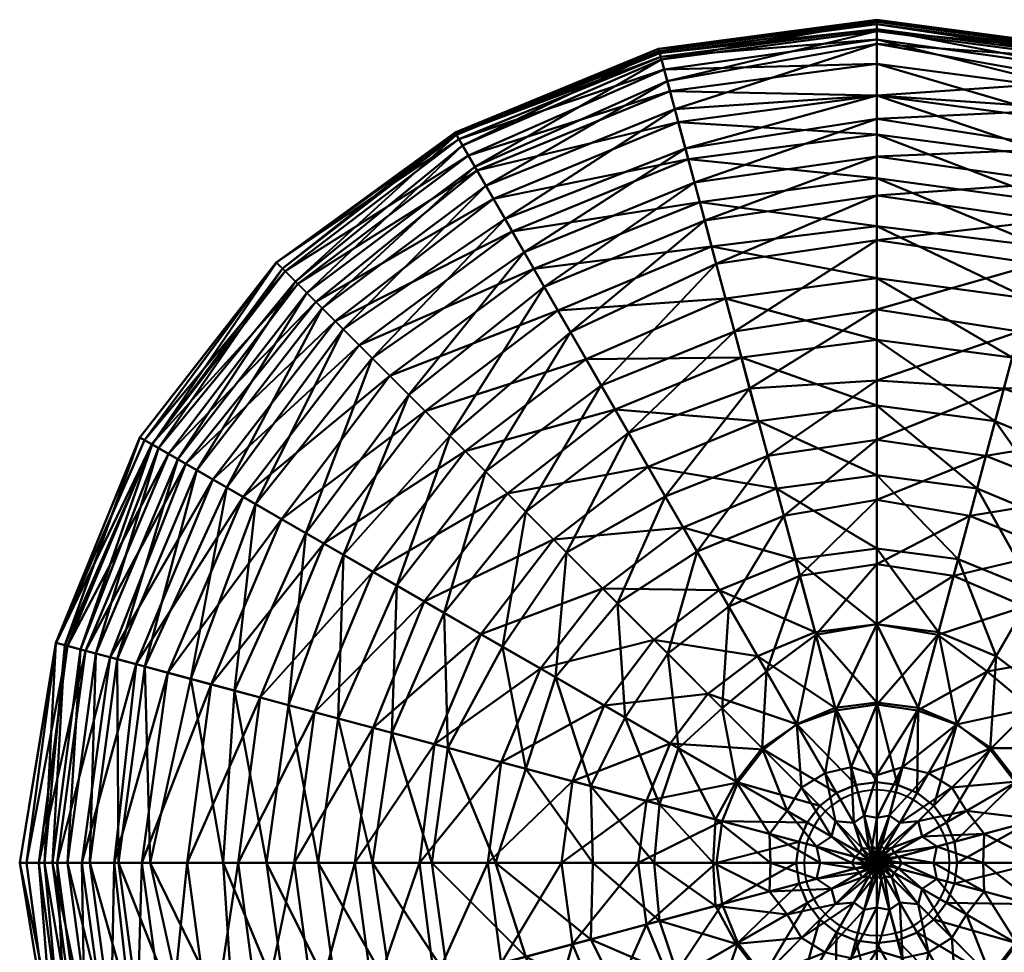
# Model space of a CAD drawing. Header units: millimetres. Extents: x -283 to 283, y -278 to 278.
# Tile 2 of 3: x -283 to 42, y -30 to 278. Entities that reach past the tile are written whole.
import ezdxf

# ---------------------------------------------------------------- set-up
doc = ezdxf.new("R2010")
doc.units = ezdxf.units.MM
doc.layers.add('A-GENM', color=13, linetype='Continuous', lineweight=30)
doc.layers.add('E-LITE-EQPM', color=33, linetype='Continuous', lineweight=30)

# ---------------------------------------------------------------- blocks, each defined once
blk = doc.blocks.new('6335_PLUSMINUS SOLO_Rotation transformation - 2700K-220638-_3D_')
at = {"layer": 'E-LITE-EQPM', "lineweight": 40, "extrusion": (3.23109e-15, 6.32784e-15, -1)}
blk.add_circle((0, 0, -120.95), 24, dxfattribs=at)
at = {"layer": 'E-LITE-EQPM', "lineweight": 40}
mesh = blk.add_polyface(dxfattribs=at)
corners = [(-95.93, 166.16, 648.1), (-105.2, 182.21, 628.88), (-49.9, 186.24, 650.68), (-54.49, 203.37, 629.23), (-113.12, 195.93, 606.11), (-58.41, 217.99, 604.91), (-120.26, 208.29, 582.97), (-62.21, 232.19, 582.71), (-126.5, 219.1, 559.15), (-65.48, 244.36, 559.12), (-131.88, 228.42, 534.95), (-68.22, 254.61, 534.7), (-134.74, 233.37, 505.8), (-70.13, 261.73, 507.93), (-137.86, 238.79, 480.28), (-71.26, 265.96, 479.77), (-136.65, 236.69, 371.38), (-71.02, 265.04, 372.38), (-71.75, 267.79, 398.18), (-132.6, 229.67, 343.48), (-69.11, 257.92, 345), (-128.96, 223.36, 318.85), (-66.62, 248.64, 318.46), (-122.65, 212.44, 292.71), (-63.15, 235.67, 291.78), (-116.34, 201.5, 269.17), (-60.15, 224.5, 269.01), (-109.7, 190, 247.61), (-56.78, 211.92, 247.61), (-101.09, 175.09, 226.19), (-52.94, 197.58, 227.43), (0, 192.94, 651.04), (0, 172.58, 668.29), (0, 210.08, 628.12), (0, 225.92, 605.42), (0, 240.29, 582.54), (0, 253.22, 559.54), (0, 263.67, 534.82), (0, 271.68, 508.94), (0, 275.02, 479.35), (-71.58, 267.13, 450.53), (0, 276.75, 450.76), (-71.98, 268.61, 424.43), (0, 278.19, 424.54), (0, 277.45, 398.39), (0, 274.36, 372.35), (0, 270.23, 347.69), (0, 253.16, 315.2), (0, 245.43, 292.8), (0, 233.05, 269.42), (0, 220.18, 248.07), (0, 205.46, 227.9), (-46.98, 175.32, 205.58), (0, 182.53, 206.06)]
mesh.append_faces([[corners[k] for k in face] for face in [(0, 1, 2), (1, 3, 2), (1, 4, 3), (4, 5, 3), (6, 7, 5), (8, 9, 7), (10, 11, 9), (12, 13, 11), (14, 15, 13), (16, 17, 18), (19, 20, 17), (21, 22, 20), (23, 24, 22), (25, 26, 24), (27, 28, 26), (27, 29, 28), (29, 30, 28), (2, 31, 32), (2, 3, 31), (3, 33, 31), (3, 5, 33), (5, 34, 33), (5, 7, 34), (7, 35, 34), (7, 9, 35), (9, 36, 35), (9, 11, 36), (11, 37, 36), (11, 13, 37), (13, 38, 37), (13, 15, 38), (15, 39, 38), (15, 40, 39), (40, 41, 39), (40, 42, 41), (42, 43, 41), (42, 18, 43), (18, 44, 43), (18, 17, 44), (17, 45, 44), (17, 20, 45), (20, 46, 45), (20, 22, 46), (22, 47, 46), (22, 24, 47), (24, 48, 47), (24, 26, 48), (26, 49, 48), (26, 28, 49), (28, 50, 49), (28, 30, 50), (30, 51, 50), (30, 52, 51), (52, 53, 51)]])
mesh = blk.add_polyface(dxfattribs=at)
corners = [(0, 192.94, 651.04), (0, 210.08, 628.12), (49.9, 186.24, 650.68), (54.49, 203.37, 629.23), (0, 225.92, 605.42), (58.41, 217.99, 604.91), (0, 240.29, 582.54), (62.21, 232.19, 582.71), (0, 253.22, 559.54), (65.48, 244.36, 559.12), (0, 263.67, 534.82), (68.22, 254.61, 534.7), (0, 271.68, 508.94), (70.13, 261.73, 507.93), (0, 275.02, 479.35), (71.26, 265.96, 479.77), (0, 276.75, 450.76), (71.58, 267.13, 450.53), (0, 278.19, 424.54), (71.98, 268.61, 424.43), (0, 277.45, 398.39), (71.75, 267.79, 398.18), (0, 274.36, 372.35), (71.02, 265.04, 372.38), (0, 270.23, 347.69), (69.11, 257.92, 345), (0, 253.16, 315.2), (66.62, 248.64, 318.46), (0, 245.43, 292.8), (63.15, 235.67, 291.78), (0, 233.05, 269.42), (60.15, 224.5, 269.01), (0, 220.18, 248.07), (56.78, 211.92, 247.61), (0, 205.46, 227.9), (52.94, 197.58, 227.43), (0, 182.53, 206.06), (46.98, 175.32, 205.58), (95.93, 166.16, 648.1), (105.2, 182.21, 628.88), (113.12, 195.93, 606.11), (120.26, 208.29, 582.97), (126.5, 219.1, 559.15), (131.88, 228.42, 534.95), (134.74, 233.37, 505.8), (137.86, 238.79, 480.28), (136.65, 236.69, 371.38), (132.6, 229.67, 343.48), (128.96, 223.36, 318.85), (122.65, 212.44, 292.71), (116.34, 201.5, 269.17), (109.7, 190, 247.61), (101.09, 175.09, 226.19)]
mesh.append_faces([[corners[k] for k in face] for face in [(0, 1, 2), (1, 3, 2), (1, 4, 3), (4, 5, 3), (4, 6, 5), (6, 7, 5), (6, 8, 7), (8, 9, 7), (8, 10, 9), (10, 11, 9), (10, 12, 11), (12, 13, 11), (12, 14, 13), (14, 15, 13), (14, 16, 15), (16, 17, 15), (16, 18, 17), (18, 19, 17), (18, 20, 19), (20, 21, 19), (20, 22, 21), (22, 23, 21), (22, 24, 23), (24, 25, 23), (24, 26, 25), (26, 27, 25), (26, 28, 27), (28, 29, 27), (28, 30, 29), (30, 31, 29), (30, 32, 31), (32, 33, 31), (32, 34, 33), (34, 35, 33), (34, 36, 35), (36, 37, 35), (2, 3, 38), (3, 39, 38), (3, 5, 39), (5, 40, 39), (5, 7, 40), (7, 9, 41), (9, 11, 42), (11, 13, 43), (13, 15, 44), (15, 17, 45), (23, 25, 46), (25, 27, 47), (27, 29, 48), (29, 31, 49), (31, 33, 50), (33, 35, 51), (35, 52, 51), (35, 37, 52)]])
mesh = blk.add_polyface(dxfattribs=at)
corners = [(-166.33, 96.03, 648.63), (-135.8, 135.8, 648.59), (-121.82, 121.82, 667.36), (-182.42, 105.32, 629.48), (-148.99, 148.99, 629.62), (-175.99, 101.61, 226.73), (-140.91, 140.91, 224.68), (-154.42, 154.42, 247.03), (-158.37, 91.44, 206.22), (-129.14, 129.14, 206.11), (-142.78, 82.43, 189.24), (-115.74, 115.74, 188.75), (-106.63, 106.63, 683.75), (-75.43, 130.65, 683.96), (-86.33, 149.54, 668.58), (-95.93, 166.16, 648.1), (-105.2, 182.21, 628.88), (-160.7, 160.7, 608.33), (-113.12, 195.93, 606.11), (-170.8, 170.8, 584.95), (-120.26, 208.29, 582.97), (-178.75, 178.75, 558.79), (-126.5, 219.1, 559.15), (-185.13, 185.13, 531.9), (-131.88, 228.42, 534.95), (-190.98, 190.98, 506.66), (-134.74, 233.37, 505.8), (-195.18, 195.18, 480.67), (-137.86, 238.79, 480.28), (-198.12, 198.12, 454.86), (-138.83, 240.47, 451.86), (-196.09, 196.09, 398.26), (-138.71, 240.25, 398.36), (-139.15, 241.01, 424.65), (-191.76, 191.76, 369.45), (-136.65, 236.69, 371.38), (-188.08, 188.08, 344.13), (-132.6, 229.67, 343.48), (-183.03, 183.03, 319.56), (-128.96, 223.36, 318.85), (-176.04, 176.04, 295.26), (-122.65, 212.44, 292.71), (-166.5, 166.5, 270.95), (-116.34, 201.5, 269.17), (-109.7, 190, 247.61), (-101.09, 175.09, 226.19), (-90.93, 157.49, 205.74), (-81.89, 141.84, 188.79), (-102.35, 102.35, 173.63), (-58.41, 217.99, 604.91), (-62.21, 232.19, 582.71), (-65.48, 244.36, 559.12), (-68.22, 254.61, 534.7), (-70.13, 261.73, 507.93), (-71.26, 265.96, 479.77), (-71.58, 267.13, 450.53), (-71.98, 268.61, 424.43), (-71.75, 267.79, 398.18), (-71.02, 265.04, 372.38), (-69.11, 257.92, 345), (-66.62, 248.64, 318.46), (-63.15, 235.67, 291.78), (-60.15, 224.5, 269.01)]
mesh.append_faces([[corners[k] for k in face] for face in [(0, 1, 2), (3, 4, 1), (5, 6, 7), (8, 9, 6), (10, 11, 9), (12, 2, 13), (2, 14, 13), (2, 1, 14), (1, 15, 14), (1, 4, 15), (4, 16, 15), (4, 17, 16), (17, 18, 16), (17, 19, 18), (19, 20, 18), (19, 21, 20), (21, 22, 20), (23, 24, 22), (25, 26, 24), (27, 28, 26), (29, 30, 28), (31, 32, 33), (34, 35, 32), (36, 37, 35), (38, 39, 37), (40, 41, 39), (40, 42, 41), (42, 43, 41), (42, 7, 43), (7, 44, 43), (7, 6, 44), (6, 45, 44), (6, 9, 45), (9, 46, 45), (9, 11, 46), (11, 47, 46), (11, 48, 47), (18, 20, 49), (20, 22, 50), (22, 24, 51), (24, 26, 52), (26, 28, 53), (28, 30, 54), (30, 55, 54), (30, 33, 55), (33, 56, 55), (33, 32, 56), (32, 57, 56), (32, 35, 57), (35, 37, 58), (37, 39, 59), (39, 41, 60), (41, 43, 61), (43, 44, 62)]])
mesh = blk.add_polyface(dxfattribs=at)
corners = [(-252.96, 67.78, 532.03), (-227.94, 131.6, 534.09), (-219.02, 126.45, 558.99), (-261.11, 69.96, 507), (-233.71, 134.93, 506.35), (-267, 71.54, 481.18), (-239.2, 138.1, 480.91), (-270.74, 72.54, 454.98), (-241.6, 139.49, 453.42), (-270.83, 72.57, 426.93), (-243.13, 140.37, 427.32), (-267.86, 71.77, 398.26), (-239.12, 138.06, 397.06), (-262.76, 70.41, 370.21), (-237, 136.83, 371.72), (-257.67, 69.04, 344.79), (-230.6, 133.14, 344.37), (-250.6, 67.15, 320.02), (-224.34, 129.53, 319.72), (-166.33, 96.03, 648.63), (-182.42, 105.32, 629.48), (-135.8, 135.8, 648.59), (-196.39, 113.39, 607.27), (-148.99, 148.99, 629.62), (-160.7, 160.7, 608.33), (-209.09, 120.72, 584.75), (-170.8, 170.8, 584.95), (-178.75, 178.75, 558.79), (-185.13, 185.13, 531.9), (-190.98, 190.98, 506.66), (-195.18, 195.18, 480.67), (-198.12, 198.12, 454.86), (-198.04, 198.04, 426.6), (-196.09, 196.09, 398.26), (-191.76, 191.76, 369.45), (-188.08, 188.08, 344.13), (-183.03, 183.03, 319.56), (-214.5, 123.84, 294.38), (-176.04, 176.04, 295.26), (-205.02, 118.37, 271.76), (-166.5, 166.5, 270.95), (-188.39, 108.77, 246.54), (-154.42, 154.42, 247.03), (-175.99, 101.61, 226.73), (-158.37, 91.44, 206.22), (-140.91, 140.91, 224.68), (-126.5, 219.1, 559.15), (-131.88, 228.42, 534.95), (-134.74, 233.37, 505.8), (-137.86, 238.79, 480.28), (-138.83, 240.47, 451.86), (-139.15, 241.01, 424.65), (-138.71, 240.25, 398.36), (-136.65, 236.69, 371.38), (-132.6, 229.67, 343.48), (-128.96, 223.36, 318.85)]
mesh.append_faces([[corners[k] for k in face] for face in [(0, 1, 2), (3, 4, 1), (5, 6, 4), (7, 8, 6), (9, 10, 8), (11, 12, 10), (13, 14, 12), (15, 16, 14), (17, 18, 16), (19, 20, 21), (20, 22, 23), (22, 24, 23), (22, 25, 24), (25, 26, 24), (25, 2, 26), (2, 27, 26), (2, 1, 27), (1, 28, 27), (1, 4, 28), (4, 29, 28), (4, 6, 29), (6, 30, 29), (6, 8, 30), (8, 31, 30), (8, 10, 31), (10, 32, 31), (10, 12, 32), (12, 33, 32), (12, 14, 33), (14, 34, 33), (14, 16, 34), (16, 35, 34), (16, 18, 35), (18, 36, 35), (18, 37, 36), (37, 38, 36), (37, 39, 38), (39, 40, 38), (39, 41, 40), (41, 42, 40), (41, 43, 42), (43, 44, 45), (27, 28, 46), (28, 29, 47), (29, 30, 48), (30, 31, 49), (31, 32, 50), (32, 51, 50), (32, 33, 51), (33, 34, 52), (34, 35, 53), (35, 36, 54), (36, 38, 55)]])
mesh = blk.add_polyface(dxfattribs=at)
corners = [(-110.92, 64.04, 698.65), (-90.54, 90.54, 698.51), (-73.52, 73.52, 710.63), (-51.95, 89.98, 710.19), (-39.36, 68.17, 718.83), (-63.89, 110.66, 697.33), (-106.63, 106.63, 683.75), (-75.43, 130.65, 683.96), (-102.35, 102.35, 173.63), (-69.77, 120.84, 171.73), (-81.89, 141.84, 188.79), (-85.6, 85.6, 159.11), (-59.27, 102.66, 158.32), (-68.99, 68.99, 147.09), (-48.82, 84.55, 147.11), (-20.38, 76.04, 718.94), (-26.83, 100.12, 708.78), (-33.09, 123.48, 697.59), (-39.05, 145.74, 684.04), (-86.33, 149.54, 668.58), (-44.68, 166.73, 668.4), (-95.93, 166.16, 648.1), (-49.9, 186.24, 650.68), (-101.09, 175.09, 226.19), (-90.93, 157.49, 205.74), (-52.94, 197.58, 227.43), (-46.98, 175.32, 205.58), (-41.94, 156.53, 188.07), (-35.97, 134.23, 171.53), (-30.67, 114.47, 158.31), (-25.36, 94.66, 147.2), (-36.43, 63.09, 137.1), (-20.15, 75.2, 138.21), (0, 78.68, 718.6), (0, 52.91, 725.75), (0, 103.67, 708.89), (0, 127.85, 697.62), (0, 150.87, 684), (0, 172.58, 668.29), (0, 182.53, 206.06), (0, 159.12, 186.86), (0, 139.57, 171.74), (0, 119.73, 158.7), (0, 98.54, 147.35), (0, 78.67, 138.39)]
mesh.append_faces([[corners[k] for k in face] for face in [(0, 1, 2), (2, 3, 4), (2, 1, 3), (1, 5, 3), (1, 6, 5), (6, 7, 5), (8, 9, 10), (8, 11, 9), (11, 12, 9), (11, 13, 12), (13, 14, 12), (4, 3, 15), (3, 16, 15), (3, 5, 16), (5, 17, 16), (5, 7, 17), (7, 18, 17), (7, 19, 18), (19, 20, 18), (19, 21, 20), (21, 22, 20), (23, 24, 25), (24, 26, 25), (24, 10, 26), (10, 27, 26), (10, 9, 27), (9, 28, 27), (9, 12, 28), (12, 29, 28), (12, 14, 29), (14, 30, 29), (14, 31, 30), (31, 32, 30), (15, 33, 34), (15, 16, 33), (16, 35, 33), (16, 17, 35), (17, 36, 35), (17, 18, 36), (18, 37, 36), (18, 20, 37), (20, 38, 37), (20, 22, 38), (26, 27, 39), (27, 40, 39), (27, 28, 40), (28, 41, 40), (28, 29, 41), (29, 42, 41), (29, 30, 42), (30, 43, 42), (30, 32, 43), (32, 44, 43)]])
mesh = blk.add_polyface(dxfattribs=at)
corners = [(0, 78.68, 718.6), (0, 103.67, 708.89), (20.38, 76.04, 718.94), (26.83, 100.12, 708.78), (0, 127.85, 697.62), (33.09, 123.48, 697.59), (0, 150.87, 684), (39.05, 145.74, 684.04), (0, 172.58, 668.29), (44.68, 166.73, 668.4), (0, 192.94, 651.04), (49.9, 186.24, 650.68), (0, 182.53, 206.06), (0, 159.12, 186.86), (46.98, 175.32, 205.58), (41.94, 156.53, 188.07), (0, 139.57, 171.74), (35.97, 134.23, 171.53), (0, 119.73, 158.7), (30.67, 114.47, 158.31), (0, 98.54, 147.35), (25.36, 94.66, 147.2), (0, 78.67, 138.39), (20.15, 75.2, 138.21), (39.36, 68.17, 718.83), (51.95, 89.98, 710.19), (63.89, 110.66, 697.33), (75.43, 130.65, 683.96), (86.33, 149.54, 668.58), (95.93, 166.16, 648.1), (90.93, 157.49, 205.74), (101.09, 175.09, 226.19), (81.89, 141.84, 188.79), (69.77, 120.84, 171.73), (59.27, 102.66, 158.32), (48.82, 84.55, 147.11), (36.43, 63.09, 137.1), (73.52, 73.52, 710.63), (55.69, 55.69, 719.2), (90.54, 90.54, 698.51), (106.63, 106.63, 683.75), (115.74, 115.74, 188.75), (102.35, 102.35, 173.63), (85.6, 85.6, 159.11), (68.99, 68.99, 147.09)]
mesh.append_faces([[corners[k] for k in face] for face in [(0, 1, 2), (1, 3, 2), (1, 4, 3), (4, 5, 3), (4, 6, 5), (6, 7, 5), (6, 8, 7), (8, 9, 7), (8, 10, 9), (10, 11, 9), (12, 13, 14), (13, 15, 14), (13, 16, 15), (16, 17, 15), (16, 18, 17), (18, 19, 17), (18, 20, 19), (20, 21, 19), (20, 22, 21), (22, 23, 21), (2, 3, 24), (3, 25, 24), (3, 5, 25), (5, 26, 25), (5, 7, 26), (7, 27, 26), (7, 9, 27), (9, 28, 27), (9, 11, 28), (11, 29, 28), (14, 30, 31), (14, 15, 30), (15, 32, 30), (15, 17, 32), (17, 33, 32), (17, 19, 33), (19, 34, 33), (19, 21, 34), (21, 35, 34), (21, 23, 35), (23, 36, 35), (25, 37, 38), (25, 26, 37), (26, 39, 37), (26, 27, 39), (27, 40, 39), (27, 28, 40), (32, 33, 41), (33, 34, 42), (34, 43, 42), (34, 35, 43), (35, 44, 43), (35, 36, 44)]])
mesh = blk.add_polyface(dxfattribs=at)
corners = [(-210.76, 0, 629.75), (-203.41, 54.5, 629.34), (-185.52, 49.71, 648.63), (-227.54, 0, 608.91), (-219.57, 58.83, 608.43), (-242.47, 0, 586.72), (-233.88, 62.67, 586.08), (-251.68, 0, 556.87), (-244.38, 65.48, 559.15), (-262.25, 0, 532.6), (-252.96, 67.78, 532.03), (-270.49, 0, 507.25), (-261.11, 69.96, 507), (-276.46, 0, 481.24), (-267, 71.54, 481.18), (-280.58, 0, 455.32), (-270.74, 72.54, 454.98), (-282.8, 0, 429.57), (-270.83, 72.57, 426.93), (-274.62, 0, 395.57), (-267.86, 71.77, 398.26), (-272.03, 0, 370.21), (-262.76, 70.41, 370.21), (-267.02, 0, 345), (-257.67, 69.04, 344.79), (-259.65, 0, 320.18), (-250.6, 67.15, 320.02), (-250.19, 0, 296.13), (-241.51, 64.71, 296.02), (-239.76, 0, 273.69), (-226.31, 60.64, 270.21), (-215.61, 0, 245.43), (-211.89, 56.78, 247.6), (-201.35, 0, 225.76), (-194.07, 52, 225.53), (-182.42, 105.32, 629.48), (-196.39, 113.39, 607.27), (-209.09, 120.72, 584.75), (-219.02, 126.45, 558.99), (-227.94, 131.6, 534.09), (-233.71, 134.93, 506.35), (-239.2, 138.1, 480.91), (-241.6, 139.49, 453.42), (-243.13, 140.37, 427.32), (-239.12, 138.06, 397.06), (-237, 136.83, 371.72), (-230.6, 133.14, 344.37), (-224.34, 129.53, 319.72), (-214.5, 123.84, 294.38), (-205.02, 118.37, 271.76), (-188.39, 108.77, 246.54)]
mesh.append_faces([[corners[k] for k in face] for face in [(0, 1, 2), (0, 3, 1), (3, 4, 1), (3, 5, 4), (5, 6, 4), (5, 7, 6), (7, 8, 6), (7, 9, 8), (9, 10, 8), (9, 11, 10), (11, 12, 10), (11, 13, 12), (13, 14, 12), (13, 15, 14), (15, 16, 14), (15, 17, 16), (17, 18, 16), (17, 19, 18), (19, 20, 18), (19, 21, 20), (21, 22, 20), (21, 23, 22), (23, 24, 22), (23, 25, 24), (25, 26, 24), (25, 27, 26), (27, 28, 26), (27, 29, 28), (29, 30, 28), (29, 31, 30), (31, 32, 30), (31, 33, 32), (33, 34, 32), (1, 4, 35), (4, 6, 36), (6, 37, 36), (6, 8, 37), (8, 38, 37), (8, 10, 38), (10, 12, 39), (12, 14, 40), (14, 16, 41), (16, 18, 42), (18, 20, 43), (20, 22, 44), (22, 24, 45), (24, 26, 46), (26, 28, 47), (28, 48, 47), (28, 30, 48), (30, 49, 48), (30, 32, 49), (32, 50, 49)]])
mesh = blk.add_polyface(dxfattribs=at)
corners = [(-104, 0, 710.74), (-100.37, 26.89, 710.26), (-76.03, 20.37, 718.79), (-128.33, 0, 699.8), (-123.88, 33.19, 699.46), (-150.89, 0, 684.07), (-145.89, 39.09, 684.62), (-172.17, 0, 667), (-166.13, 44.51, 666.42), (-192.25, 0, 649.16), (-185.52, 49.71, 648.63), (-210.76, 0, 629.75), (-201.35, 0, 225.76), (-184.28, 0, 206.87), (-194.07, 52, 225.53), (-177.67, 47.61, 206.72), (-166.43, 0, 189.88), (-159.96, 42.86, 189.54), (-146.79, 0, 174.37), (-141.52, 37.92, 174.27), (-125.8, 0, 160.61), (-115.79, 31.03, 158.74), (-93.74, 0, 146.06), (-94.38, 25.29, 147.13), (-89.93, 51.92, 709.85), (-110.92, 64.04, 698.65), (-130.69, 75.45, 684.15), (-149.35, 86.23, 667.9), (-166.33, 96.03, 648.63), (-203.41, 54.5, 629.34), (-182.42, 105.32, 629.48), (-219.57, 58.83, 608.43), (-196.39, 113.39, 607.27), (-211.89, 56.78, 247.6), (-188.39, 108.77, 246.54), (-175.99, 101.61, 226.73), (-158.37, 91.44, 206.22), (-142.78, 82.43, 189.24), (-123.48, 71.29, 172.84), (-106.05, 61.23, 159.56), (-83.01, 47.93, 146.63), (-90.54, 90.54, 698.51), (-106.63, 106.63, 683.75), (-121.82, 121.82, 667.36), (-129.14, 129.14, 206.11), (-115.74, 115.74, 188.75), (-102.35, 102.35, 173.63), (-85.6, 85.6, 159.11)]
mesh.append_faces([[corners[k] for k in face] for face in [(0, 1, 2), (0, 3, 1), (3, 4, 1), (3, 5, 4), (5, 6, 4), (5, 7, 6), (7, 8, 6), (7, 9, 8), (9, 10, 8), (9, 11, 10), (12, 13, 14), (13, 15, 14), (13, 16, 15), (16, 17, 15), (16, 18, 17), (18, 19, 17), (18, 20, 19), (20, 21, 19), (20, 22, 21), (22, 23, 21), (1, 4, 24), (4, 25, 24), (4, 6, 25), (6, 26, 25), (6, 8, 26), (8, 27, 26), (8, 10, 27), (10, 28, 27), (10, 29, 28), (29, 30, 28), (31, 32, 30), (33, 14, 34), (14, 35, 34), (14, 15, 35), (15, 36, 35), (15, 17, 36), (17, 37, 36), (17, 19, 37), (19, 38, 37), (19, 21, 38), (21, 39, 38), (21, 23, 39), (23, 40, 39), (25, 26, 41), (26, 42, 41), (26, 27, 42), (27, 43, 42), (27, 28, 43), (36, 37, 44), (37, 38, 45), (38, 46, 45), (38, 39, 46), (39, 47, 46)]])
mesh = blk.add_polyface(dxfattribs=at)
corners = [(20.38, 76.04, 718.94), (39.36, 68.17, 718.83), (26.42, 45.76, 724.88), (13.46, 50.23, 130.11), (26.35, 45.64, 130.24), (36.43, 63.09, 137.1), (37.4, 37.4, 725.45), (18.78, 18.78, 729.29), (55.69, 55.69, 719.2), (51.95, 89.98, 710.19), (50.99, 50.99, 136.93), (68.99, 68.99, 147.09), (37.77, 37.77, 130.36), (17.08, 29.58, 125.44), (24.81, 24.81, 125.56), (23, 13.28, 729.17), (45.8, 26.44, 725.41), (68.17, 39.36, 718.87), (73.52, 73.52, 710.63), (89.93, 51.92, 709.85), (90.54, 90.54, 698.51), (85.6, 85.6, 159.11), (106.05, 61.23, 159.56), (83.01, 47.93, 146.63), (65.39, 37.75, 137.68), (46.35, 26.76, 130.38), (29.58, 17.08, 125.44), (25.63, 6.87, 728.76), (51.05, 13.68, 725.03), (76.03, 20.37, 718.79), (100.37, 26.89, 710.26), (94.38, 25.29, 147.13), (71.72, 19.22, 137.41), (53.24, 14.27, 130.66), (35.41, 9.49, 125.77), (14.96, 8.64, 122.46), (19.87, 5.33, 122.75), (26.55, 0, 728.99), (52.88, 0, 725.33), (78.75, 0, 719.13), (93.74, 0, 146.06), (73.48, 0, 137.23), (54, 0, 130.47), (35.09, 0, 125.56), (18.73, 0, 122.58)]
mesh.append_faces([[corners[k] for k in face] for face in [(0, 1, 2), (3, 4, 5), (2, 6, 7), (2, 1, 6), (1, 8, 6), (1, 9, 8), (5, 10, 11), (5, 4, 10), (4, 12, 10), (4, 13, 12), (13, 14, 12), (7, 6, 15), (6, 16, 15), (6, 8, 16), (8, 17, 16), (8, 18, 17), (18, 19, 17), (18, 20, 19), (21, 11, 22), (11, 23, 22), (11, 10, 23), (10, 24, 23), (10, 12, 24), (12, 25, 24), (12, 14, 25), (14, 26, 25), (15, 16, 27), (16, 28, 27), (16, 17, 28), (17, 29, 28), (17, 19, 29), (19, 30, 29), (23, 24, 31), (24, 32, 31), (24, 25, 32), (25, 33, 32), (25, 26, 33), (26, 34, 33), (26, 35, 34), (35, 36, 34), (27, 28, 37), (28, 38, 37), (28, 29, 38), (29, 39, 38), (29, 30, 39), (31, 32, 40), (32, 41, 40), (32, 33, 41), (33, 42, 41), (33, 34, 42), (34, 43, 42), (34, 36, 43), (36, 44, 43)]])
mesh = blk.add_polyface(dxfattribs=at)
corners = [(-26.55, 0, 728.99), (-52.88, 0, 725.33), (-25.63, 6.87, 728.76), (-51.05, 13.68, 725.03), (-78.75, 0, 719.13), (-76.03, 20.37, 718.79), (-104, 0, 710.74), (-93.74, 0, 146.06), (-73.48, 0, 137.23), (-94.38, 25.29, 147.13), (-71.72, 19.22, 137.41), (-54, 0, 130.47), (-53.24, 14.27, 130.66), (-35.09, 0, 125.56), (-35.41, 9.49, 125.77), (-18.73, 0, 122.58), (-19.87, 5.33, 122.75), (-23, 13.28, 729.17), (-45.8, 26.44, 725.41), (-68.17, 39.36, 718.87), (-100.37, 26.89, 710.26), (-89.93, 51.92, 709.85), (-83.01, 47.93, 146.63), (-65.39, 37.75, 137.68), (-46.35, 26.76, 130.38), (-29.58, 17.08, 125.44), (-18.78, 18.78, 729.29), (-37.4, 37.4, 725.45), (-55.69, 55.69, 719.2), (-73.52, 73.52, 710.63), (-110.92, 64.04, 698.65), (-106.05, 61.23, 159.56), (-85.6, 85.6, 159.11), (-68.99, 68.99, 147.09), (-50.99, 50.99, 136.93), (-37.77, 37.77, 130.36), (-24.81, 24.81, 125.56), (-26.42, 45.76, 724.88), (-13.28, 23.01, 729.4), (-39.36, 68.17, 718.83), (-48.82, 84.55, 147.11), (-36.43, 63.09, 137.1), (-26.35, 45.64, 130.24), (-13.7, 51.12, 725.86), (-20.38, 76.04, 718.94), (-20.15, 75.2, 138.21)]
mesh.append_faces([[corners[k] for k in face] for face in [(0, 1, 2), (1, 3, 2), (1, 4, 3), (4, 5, 3), (4, 6, 5), (7, 8, 9), (8, 10, 9), (8, 11, 10), (11, 12, 10), (11, 13, 12), (13, 14, 12), (13, 15, 14), (15, 16, 14), (2, 3, 17), (3, 18, 17), (3, 5, 18), (5, 19, 18), (5, 20, 19), (20, 21, 19), (9, 10, 22), (10, 23, 22), (10, 12, 23), (12, 24, 23), (12, 14, 24), (14, 25, 24), (14, 16, 25), (17, 18, 26), (18, 27, 26), (18, 19, 27), (19, 28, 27), (19, 21, 28), (21, 29, 28), (21, 30, 29), (31, 22, 32), (22, 33, 32), (22, 23, 33), (23, 34, 33), (23, 24, 34), (24, 35, 34), (24, 25, 35), (25, 36, 35), (27, 37, 38), (27, 28, 37), (28, 39, 37), (28, 29, 39), (33, 34, 40), (34, 41, 40), (34, 35, 41), (35, 42, 41), (35, 36, 42), (37, 39, 43), (39, 44, 43), (41, 42, 45)]])
mesh = blk.add_polyface(dxfattribs=at)
corners = [(-26.55, 0, 728.99), (-25.63, 6.87, 728.76), (0, 0, 730.55), (-18.73, 0, 122.58), (-8.21, 0, 121.3), (-19.87, 5.33, 122.75), (-7.13, 1.91, 121.27), (-3.96, 0, 120.95), (-3.09, 0.83, 120.95), (-23, 13.28, 729.17), (0, 0, 730.55), (-14.96, 8.64, 122.46), (-29.58, 17.08, 125.44), (-5.58, 3.22, 121.23), (-2.68, 1.55, 120.95), (-18.78, 18.78, 729.29), (0, 0, 730.55), (-24.81, 24.81, 125.56), (-13.67, 13.67, 122.64), (-4.93, 4.93, 121.25), (-2.05, 2.05, 120.95), (-13.28, 23.01, 729.4), (0, 0, 730.55), (-37.4, 37.4, 725.45), (-17.08, 29.58, 125.44), (-26.35, 45.64, 130.24), (-7.58, 13.14, 122.27), (-2.56, 4.43, 121.17), (-1.39, 2.42, 120.95), (-6.87, 25.66, 729.32), (0, 0, 730.55), (-26.42, 45.76, 724.88), (-13.7, 51.12, 725.86), (-13.46, 50.23, 130.11), (-20.15, 75.2, 138.21), (-8.45, 31.54, 125.24), (-4.17, 15.56, 122.35), (-1.5, 5.6, 121.2), (-0.71, 2.66, 120.95), (0, 26.57, 729.44), (0, 0, 730.55), (0, 52.91, 725.75), (-20.38, 76.04, 718.94), (0, 78.67, 138.39), (0, 52.22, 130.15), (0, 28.92, 124.75), (0, 14.79, 122.24), (0, 4.22, 121.13), (0, 2.53, 120.95)]
mesh.append_faces([[corners[k] for k in face] for face in [(0, 1, 2), (3, 4, 5), (4, 6, 5), (4, 7, 6), (7, 8, 6), (1, 9, 10), (5, 11, 12), (5, 6, 11), (6, 13, 11), (6, 8, 13), (8, 14, 13), (9, 15, 16), (12, 11, 17), (11, 18, 17), (11, 13, 18), (13, 19, 18), (13, 14, 19), (14, 20, 19), (15, 21, 22), (15, 23, 21), (17, 24, 25), (17, 18, 24), (18, 26, 24), (18, 19, 26), (19, 27, 26), (19, 20, 27), (20, 28, 27), (21, 29, 30), (21, 31, 29), (31, 32, 29), (25, 33, 34), (25, 24, 33), (24, 35, 33), (24, 26, 35), (26, 36, 35), (26, 27, 36), (27, 37, 36), (27, 28, 37), (28, 38, 37), (29, 39, 40), (29, 32, 39), (32, 41, 39), (32, 42, 41), (34, 33, 43), (33, 44, 43), (33, 35, 44), (35, 45, 44), (35, 36, 45), (36, 46, 45), (36, 37, 46), (37, 47, 46), (37, 38, 47), (38, 48, 47)]])
mesh = blk.add_polyface(dxfattribs=at)
corners = [(0, 26.57, 729.44), (6.87, 25.66, 729.32), (0, 0, 730.55), (0, 52.91, 725.75), (13.7, 51.12, 725.86), (0, 78.68, 718.6), (20.38, 76.04, 718.94), (0, 78.67, 138.39), (0, 52.22, 130.15), (20.15, 75.2, 138.21), (13.46, 50.23, 130.11), (0, 28.92, 124.75), (8.45, 31.54, 125.24), (0, 14.79, 122.24), (4.17, 15.56, 122.35), (0, 4.22, 121.13), (1.5, 5.6, 121.2), (0, 2.53, 120.95), (0.71, 2.66, 120.95), (13.28, 23.01, 729.4), (0, 0, 730.55), (26.42, 45.76, 724.88), (36.43, 63.09, 137.1), (26.35, 45.64, 130.24), (17.08, 29.58, 125.44), (7.58, 13.14, 122.27), (2.56, 4.43, 121.17), (1.39, 2.42, 120.95), (18.78, 18.78, 729.29), (0, 0, 730.55), (24.81, 24.81, 125.56), (13.67, 13.67, 122.64), (4.93, 4.93, 121.25), (2.05, 2.05, 120.95), (23, 13.28, 729.17), (0, 0, 730.55), (29.58, 17.08, 125.44), (14.96, 8.64, 122.46), (5.58, 3.22, 121.23), (2.68, 1.55, 120.95), (25.63, 6.87, 728.76), (0, 0, 730.55), (19.87, 5.33, 122.75), (7.13, 1.91, 121.27), (3.09, 0.83, 120.95), (26.55, 0, 728.99), (0, 0, 730.55), (18.73, 0, 122.58), (8.21, 0, 121.3), (3.96, 0, 120.95)]
mesh.append_faces([[corners[k] for k in face] for face in [(0, 1, 2), (0, 3, 1), (3, 4, 1), (3, 5, 4), (5, 6, 4), (7, 8, 9), (8, 10, 9), (8, 11, 10), (11, 12, 10), (11, 13, 12), (13, 14, 12), (13, 15, 14), (15, 16, 14), (15, 17, 16), (17, 18, 16), (1, 19, 20), (1, 4, 19), (4, 21, 19), (4, 6, 21), (9, 10, 22), (10, 12, 23), (12, 24, 23), (12, 14, 24), (14, 25, 24), (14, 16, 25), (16, 26, 25), (16, 18, 26), (18, 27, 26), (19, 28, 29), (19, 21, 28), (24, 25, 30), (25, 31, 30), (25, 26, 31), (26, 32, 31), (26, 27, 32), (27, 33, 32), (28, 34, 35), (30, 31, 36), (31, 37, 36), (31, 32, 37), (32, 38, 37), (32, 33, 38), (33, 39, 38), (34, 40, 41), (37, 38, 42), (38, 43, 42), (38, 39, 43), (39, 44, 43), (40, 45, 46), (42, 43, 47), (43, 48, 47), (43, 44, 48), (44, 49, 48)]])
mesh = blk.add_polyface(dxfattribs=at)
corners = [(-196.39, -113.39, 607.27), (-219.57, -58.83, 608.43), (-203.41, -54.5, 629.34), (-209.09, -120.72, 584.75), (-233.88, -62.67, 586.08), (-219.02, -126.45, 558.99), (-244.38, -65.48, 559.15), (-227.94, -131.6, 534.09), (-252.96, -67.78, 532.03), (-233.71, -134.93, 506.35), (-261.11, -69.96, 507), (-239.2, -138.1, 480.91), (-267, -71.54, 481.18), (-241.6, -139.49, 453.42), (-270.74, -72.54, 454.98), (-243.13, -140.37, 427.32), (-270.83, -72.57, 426.93), (-239.12, -138.06, 397.06), (-267.86, -71.77, 398.26), (-237, -136.83, 371.72), (-262.76, -70.41, 370.21), (-230.6, -133.14, 344.37), (-257.67, -69.04, 344.79), (-224.34, -129.53, 319.72), (-250.6, -67.15, 320.02), (-214.5, -123.84, 294.38), (-241.51, -64.71, 296.02), (-205.02, -118.37, 271.76), (-226.31, -60.64, 270.21), (-188.39, -108.77, 246.54), (-211.89, -56.78, 247.6), (-210.76, 0, 629.75), (-192.25, 0, 649.16), (-227.54, 0, 608.91), (-242.47, 0, 586.72), (-251.68, 0, 556.87), (-262.25, 0, 532.6), (-270.49, 0, 507.25), (-276.46, 0, 481.24), (-280.58, 0, 455.32), (-282.8, 0, 429.57), (-274.62, 0, 395.57), (-272.03, 0, 370.21), (-267.02, 0, 345), (-259.65, 0, 320.18), (-250.19, 0, 296.13), (-239.76, 0, 273.69), (-215.61, 0, 245.43), (-194.07, -52, 225.53), (-201.35, 0, 225.76)]
mesh.append_faces([[corners[k] for k in face] for face in [(0, 1, 2), (0, 3, 1), (3, 4, 1), (3, 5, 4), (5, 6, 4), (7, 8, 6), (9, 10, 8), (11, 12, 10), (13, 14, 12), (15, 16, 14), (17, 18, 16), (19, 20, 18), (21, 22, 20), (23, 24, 22), (23, 25, 24), (25, 26, 24), (25, 27, 26), (27, 28, 26), (27, 29, 28), (29, 30, 28), (2, 31, 32), (2, 1, 31), (1, 33, 31), (1, 4, 33), (4, 34, 33), (4, 6, 34), (6, 35, 34), (6, 8, 35), (8, 36, 35), (8, 10, 36), (10, 37, 36), (10, 12, 37), (12, 38, 37), (12, 14, 38), (14, 39, 38), (14, 16, 39), (16, 40, 39), (16, 18, 40), (18, 41, 40), (18, 20, 41), (20, 42, 41), (20, 22, 42), (22, 43, 42), (22, 24, 43), (24, 44, 43), (24, 26, 44), (26, 45, 44), (26, 28, 45), (28, 46, 45), (28, 30, 46), (30, 47, 46), (30, 48, 47), (48, 49, 47)]])
mesh = blk.add_polyface(dxfattribs=at)
corners = [(-90.54, -90.54, 698.51), (-110.92, -64.04, 698.65), (-89.93, -51.92, 709.85), (-106.63, -106.63, 683.75), (-130.69, -75.45, 684.15), (-121.82, -121.82, 667.36), (-149.35, -86.23, 667.9), (-135.8, -135.8, 648.59), (-166.33, -96.03, 648.63), (-115.74, -115.74, 188.75), (-142.78, -82.43, 189.24), (-158.37, -91.44, 206.22), (-102.35, -102.35, 173.63), (-123.48, -71.29, 172.84), (-85.6, -85.6, 159.11), (-106.05, -61.23, 159.56), (-100.37, -26.89, 710.26), (-123.88, -33.19, 699.46), (-145.89, -39.09, 684.62), (-166.13, -44.51, 666.42), (-185.52, -49.71, 648.63), (-182.42, -105.32, 629.48), (-203.41, -54.5, 629.34), (-196.39, -113.39, 607.27), (-188.39, -108.77, 246.54), (-175.99, -101.61, 226.73), (-211.89, -56.78, 247.6), (-194.07, -52, 225.53), (-177.67, -47.61, 206.72), (-159.96, -42.86, 189.54), (-141.52, -37.92, 174.27), (-115.79, -31.03, 158.74), (-83.01, -47.93, 146.63), (-94.38, -25.29, 147.13), (-104, 0, 710.74), (-78.75, 0, 719.13), (-128.33, 0, 699.8), (-150.89, 0, 684.07), (-172.17, 0, 667), (-192.25, 0, 649.16), (-201.35, 0, 225.76), (-184.28, 0, 206.87), (-166.43, 0, 189.88), (-146.79, 0, 174.37), (-125.8, 0, 160.61), (-93.74, 0, 146.06)]
mesh.append_faces([[corners[k] for k in face] for face in [(0, 1, 2), (0, 3, 1), (3, 4, 1), (3, 5, 4), (5, 6, 4), (7, 8, 6), (9, 10, 11), (9, 12, 10), (12, 13, 10), (12, 14, 13), (14, 15, 13), (2, 1, 16), (1, 17, 16), (1, 4, 17), (4, 18, 17), (4, 6, 18), (6, 19, 18), (6, 8, 19), (8, 20, 19), (8, 21, 20), (21, 22, 20), (21, 23, 22), (24, 25, 26), (25, 27, 26), (25, 11, 27), (11, 28, 27), (11, 10, 28), (10, 29, 28), (10, 13, 29), (13, 30, 29), (13, 15, 30), (15, 31, 30), (15, 32, 31), (32, 33, 31), (16, 34, 35), (16, 17, 34), (17, 36, 34), (17, 18, 36), (18, 37, 36), (18, 19, 37), (19, 38, 37), (19, 20, 38), (20, 39, 38), (20, 22, 39), (27, 28, 40), (28, 41, 40), (28, 29, 41), (29, 42, 41), (29, 30, 42), (30, 43, 42), (30, 31, 43), (31, 44, 43), (31, 33, 44), (33, 45, 44)]])
mesh = blk.add_polyface(dxfattribs=at)
corners = [(-20.38, -76.04, 718.94), (-39.36, -68.17, 718.83), (-26.42, -45.76, 724.88), (-13.46, -50.23, 130.11), (-26.35, -45.64, 130.24), (-36.43, -63.09, 137.1), (-37.4, -37.4, 725.45), (-18.78, -18.78, 729.29), (-55.69, -55.69, 719.2), (-51.95, -89.98, 710.19), (-48.82, -84.55, 147.11), (-68.99, -68.99, 147.09), (-50.99, -50.99, 136.93), (-37.77, -37.77, 130.36), (-17.08, -29.58, 125.44), (-24.81, -24.81, 125.56), (-23, -13.28, 729.17), (-45.8, -26.44, 725.41), (-68.17, -39.36, 718.87), (-73.52, -73.52, 710.63), (-89.93, -51.92, 709.85), (-90.54, -90.54, 698.51), (-85.6, -85.6, 159.11), (-106.05, -61.23, 159.56), (-83.01, -47.93, 146.63), (-65.39, -37.75, 137.68), (-46.35, -26.76, 130.38), (-29.58, -17.08, 125.44), (-25.63, -6.87, 728.76), (-51.05, -13.68, 725.03), (-76.03, -20.37, 718.79), (-100.37, -26.89, 710.26), (-94.38, -25.29, 147.13), (-71.72, -19.22, 137.41), (-53.24, -14.27, 130.66), (-35.41, -9.49, 125.77), (-14.96, -8.64, 122.46), (-26.55, 0, 728.99), (-52.88, 0, 725.33), (-78.75, 0, 719.13), (-93.74, 0, 146.06), (-73.48, 0, 137.23), (-54, 0, 130.47), (-35.09, 0, 125.56), (-19.87, -5.33, 122.75), (-18.73, 0, 122.58)]
mesh.append_faces([[corners[k] for k in face] for face in [(0, 1, 2), (3, 4, 5), (2, 6, 7), (2, 1, 6), (1, 8, 6), (1, 9, 8), (10, 5, 11), (5, 12, 11), (5, 4, 12), (4, 13, 12), (4, 14, 13), (14, 15, 13), (7, 6, 16), (6, 17, 16), (6, 8, 17), (8, 18, 17), (8, 19, 18), (19, 20, 18), (19, 21, 20), (22, 11, 23), (11, 24, 23), (11, 12, 24), (12, 25, 24), (12, 13, 25), (13, 26, 25), (13, 15, 26), (15, 27, 26), (16, 17, 28), (17, 29, 28), (17, 18, 29), (18, 30, 29), (18, 20, 30), (20, 31, 30), (24, 25, 32), (25, 33, 32), (25, 26, 33), (26, 34, 33), (26, 27, 34), (27, 35, 34), (27, 36, 35), (28, 29, 37), (29, 38, 37), (29, 30, 38), (30, 39, 38), (30, 31, 39), (32, 33, 40), (33, 41, 40), (33, 34, 41), (34, 42, 41), (34, 35, 42), (35, 43, 42), (35, 44, 43), (44, 45, 43)]])
mesh = blk.add_polyface(dxfattribs=at)
corners = [(0, -26.57, 729.44), (-6.87, -25.66, 729.32), (0, 0, 730.55), (0, -52.91, 725.75), (-13.7, -51.12, 725.86), (0, -78.68, 718.6), (-20.38, -76.04, 718.94), (0, -78.67, 138.39), (0, -52.22, 130.15), (-20.15, -75.2, 138.21), (-13.46, -50.23, 130.11), (0, -28.92, 124.75), (-8.45, -31.54, 125.24), (0, -14.79, 122.24), (-4.17, -15.56, 122.35), (0, -4.22, 121.13), (-1.5, -5.6, 121.2), (0, -2.53, 120.95), (-0.71, -2.66, 120.95), (-13.28, -23.01, 729.4), (0, 0, 730.55), (-26.42, -45.76, 724.88), (-36.43, -63.09, 137.1), (-26.35, -45.64, 130.24), (-17.08, -29.58, 125.44), (-7.58, -13.14, 122.27), (-2.56, -4.43, 121.17), (-1.39, -2.42, 120.95), (-18.78, -18.78, 729.29), (0, 0, 730.55), (-24.81, -24.81, 125.56), (-13.67, -13.67, 122.64), (-4.93, -4.93, 121.25), (-2.05, -2.05, 120.95), (-23, -13.28, 729.17), (0, 0, 730.55), (-29.58, -17.08, 125.44), (-14.96, -8.64, 122.46), (-5.58, -3.22, 121.23), (-2.68, -1.55, 120.95), (-25.63, -6.87, 728.76), (0, 0, 730.55), (-19.87, -5.33, 122.75), (-35.41, -9.49, 125.77), (-7.13, -1.91, 121.27), (-3.09, -0.83, 120.95), (-26.55, 0, 728.99), (0, 0, 730.55), (-18.73, 0, 122.58), (-8.21, 0, 121.3), (-3.96, 0, 120.95)]
mesh.append_faces([[corners[k] for k in face] for face in [(0, 1, 2), (0, 3, 1), (3, 4, 1), (3, 5, 4), (5, 6, 4), (7, 8, 9), (8, 10, 9), (8, 11, 10), (11, 12, 10), (11, 13, 12), (13, 14, 12), (13, 15, 14), (15, 16, 14), (15, 17, 16), (17, 18, 16), (1, 19, 20), (1, 4, 19), (4, 21, 19), (4, 6, 21), (9, 10, 22), (10, 12, 23), (12, 24, 23), (12, 14, 24), (14, 25, 24), (14, 16, 25), (16, 26, 25), (16, 18, 26), (18, 27, 26), (19, 28, 29), (19, 21, 28), (24, 25, 30), (25, 31, 30), (25, 26, 31), (26, 32, 31), (26, 27, 32), (27, 33, 32), (28, 34, 35), (30, 31, 36), (31, 37, 36), (31, 32, 37), (32, 38, 37), (32, 33, 38), (33, 39, 38), (34, 40, 41), (37, 42, 43), (37, 38, 42), (38, 44, 42), (38, 39, 44), (39, 45, 44), (40, 46, 47), (42, 44, 48), (44, 49, 48), (44, 45, 49), (45, 50, 49)]])
mesh = blk.add_polyface(dxfattribs=at)
corners = [(26.55, 0, 728.99), (25.63, -6.87, 728.76), (0, 0, 730.55), (18.73, 0, 122.58), (8.21, 0, 121.3), (19.87, -5.33, 122.75), (7.13, -1.91, 121.27), (3.96, 0, 120.95), (3.09, -0.83, 120.95), (23, -13.28, 729.17), (0, 0, 730.55), (14.96, -8.64, 122.46), (29.58, -17.08, 125.44), (5.58, -3.22, 121.23), (2.68, -1.55, 120.95), (18.78, -18.78, 729.29), (0, 0, 730.55), (24.81, -24.81, 125.56), (13.67, -13.67, 122.64), (4.93, -4.93, 121.25), (2.05, -2.05, 120.95), (13.28, -23.01, 729.4), (0, 0, 730.55), (17.08, -29.58, 125.44), (26.35, -45.64, 130.24), (7.58, -13.14, 122.27), (2.56, -4.43, 121.17), (1.39, -2.42, 120.95), (6.87, -25.66, 729.32), (0, 0, 730.55), (26.42, -45.76, 724.88), (13.7, -51.12, 725.86), (13.46, -50.23, 130.11), (20.15, -75.2, 138.21), (8.45, -31.54, 125.24), (4.17, -15.56, 122.35), (1.5, -5.6, 121.2), (0.71, -2.66, 120.95), (0, -26.57, 729.44), (0, 0, 730.55), (0, -52.91, 725.75), (20.38, -76.04, 718.94), (0, -78.68, 718.6), (0, -78.67, 138.39), (0, -52.22, 130.15), (0, -28.92, 124.75), (0, -14.79, 122.24), (0, -4.22, 121.13), (0, -2.53, 120.95)]
mesh.append_faces([[corners[k] for k in face] for face in [(0, 1, 2), (3, 4, 5), (4, 6, 5), (4, 7, 6), (7, 8, 6), (1, 9, 10), (5, 11, 12), (5, 6, 11), (6, 13, 11), (6, 8, 13), (8, 14, 13), (9, 15, 16), (12, 11, 17), (11, 18, 17), (11, 13, 18), (13, 19, 18), (13, 14, 19), (14, 20, 19), (15, 21, 22), (17, 23, 24), (17, 18, 23), (18, 25, 23), (18, 19, 25), (19, 26, 25), (19, 20, 26), (20, 27, 26), (21, 28, 29), (21, 30, 28), (30, 31, 28), (24, 32, 33), (24, 23, 32), (23, 34, 32), (23, 25, 34), (25, 35, 34), (25, 26, 35), (26, 36, 35), (26, 27, 36), (27, 37, 36), (28, 38, 39), (28, 31, 38), (31, 40, 38), (31, 41, 40), (41, 42, 40), (33, 32, 43), (32, 44, 43), (32, 34, 44), (34, 45, 44), (34, 35, 45), (35, 46, 45), (35, 36, 46), (36, 47, 46), (36, 37, 47), (37, 48, 47)]])
mesh = blk.add_polyface(dxfattribs=at)
corners = [(26.55, 0, 728.99), (52.88, 0, 725.33), (25.63, -6.87, 728.76), (51.05, -13.68, 725.03), (78.75, 0, 719.13), (76.03, -20.37, 718.79), (104, 0, 710.74), (93.74, 0, 146.06), (73.48, 0, 137.23), (94.38, -25.29, 147.13), (71.72, -19.22, 137.41), (54, 0, 130.47), (53.24, -14.27, 130.66), (35.09, 0, 125.56), (35.41, -9.49, 125.77), (18.73, 0, 122.58), (19.87, -5.33, 122.75), (23, -13.28, 729.17), (45.8, -26.44, 725.41), (68.17, -39.36, 718.87), (100.37, -26.89, 710.26), (89.93, -51.92, 709.85), (83.01, -47.93, 146.63), (65.39, -37.75, 137.68), (46.35, -26.76, 130.38), (29.58, -17.08, 125.44), (18.78, -18.78, 729.29), (37.4, -37.4, 725.45), (55.69, -55.69, 719.2), (73.52, -73.52, 710.63), (110.92, -64.04, 698.65), (106.05, -61.23, 159.56), (85.6, -85.6, 159.11), (68.99, -68.99, 147.09), (50.99, -50.99, 136.93), (37.77, -37.77, 130.36), (24.81, -24.81, 125.56), (13.28, -23.01, 729.4), (26.42, -45.76, 724.88), (39.36, -68.17, 718.83), (48.82, -84.55, 147.11), (36.43, -63.09, 137.1), (26.35, -45.64, 130.24), (13.7, -51.12, 725.86), (20.38, -76.04, 718.94), (20.15, -75.2, 138.21)]
mesh.append_faces([[corners[k] for k in face] for face in [(0, 1, 2), (1, 3, 2), (1, 4, 3), (4, 5, 3), (4, 6, 5), (7, 8, 9), (8, 10, 9), (8, 11, 10), (11, 12, 10), (11, 13, 12), (13, 14, 12), (13, 15, 14), (15, 16, 14), (2, 3, 17), (3, 18, 17), (3, 5, 18), (5, 19, 18), (5, 20, 19), (20, 21, 19), (9, 10, 22), (10, 23, 22), (10, 12, 23), (12, 24, 23), (12, 14, 24), (14, 25, 24), (14, 16, 25), (17, 18, 26), (18, 27, 26), (18, 19, 27), (19, 28, 27), (19, 21, 28), (21, 29, 28), (21, 30, 29), (31, 22, 32), (22, 33, 32), (22, 23, 33), (23, 34, 33), (23, 24, 34), (24, 35, 34), (24, 25, 35), (25, 36, 35), (26, 27, 37), (27, 38, 37), (27, 28, 38), (28, 39, 38), (28, 29, 39), (33, 34, 40), (34, 41, 40), (34, 35, 41), (35, 42, 41), (35, 36, 42), (38, 39, 43), (39, 44, 43), (41, 42, 45)]])

msp = doc.modelspace()

# ---------------------------------------------------------------- block references
at = {"layer": 'A-GENM', "lineweight": 40}
msp.add_blockref('6335_PLUSMINUS SOLO_Rotation transformation - 2700K-220638-_3D_', (0, 0), dxfattribs=at)

doc.saveas('drawing.dxf')
